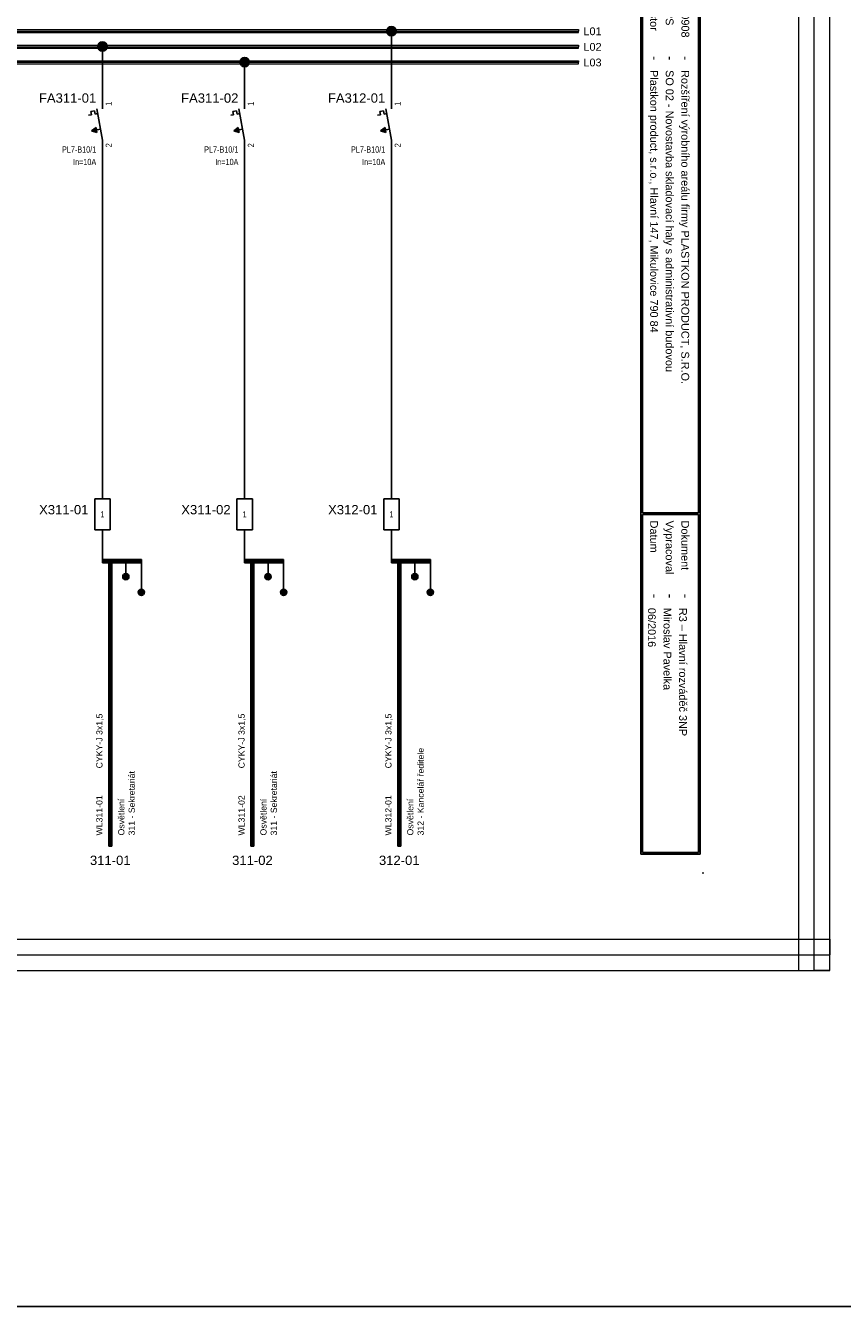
# Model space of a CAD drawing. Extents: x -3642 to 3381, y 3251 to 3904.
# Tile 6 of 41: x -2691 to -2428, y 3251 to 3662. Entities that reach past the tile are written whole.
import ezdxf
from ezdxf.enums import TextEntityAlignment as Align

# ---------------------------------------------------------------- set-up
doc = ezdxf.new("R2010")
doc.units = 0
doc.header["$MEASUREMENT"] = 0
for name, color, linetype in [('1-KRESBA', 7, 'Continuous'), ('__Bílá', 7, 'Continuous'), ('__Oranžová', 30, 'Continuous'), ('__Rudá 010', 10, 'Continuous'), ('__Vínová 220', 220, 'Continuous'), ('__Černá 250', 7, 'Continuous')]:
    doc.layers.add(name, color=color, linetype=linetype)
doc.styles.add('Arial', font='arial.ttf')
doc.styles.add('GENERATED_STYLE_1', font='arial.ttf')

# ---------------------------------------------------------------- blocks, each defined once
blk = doc.blocks.new('BLK_Razítko_malé_pro_rozváděče')
at = {"layer": '__Bílá'}
for p, q in [((15, -1), (15, -20)), ((15, -1), (294, -1)), ((15.5, -1.5), (15.5, -19.5)), ((15.5, -1.5), (184.5, -1.5)), ((184.5, -1.5), (184.5, -19.5)), ((185, -1.5), (185, -19.5)), ((185, -1.5), (293.5, -1.5)), ((293.5, -19.5), (293.5, -1.5)), ((294, -20), (294, -1)), ((15, -20), (294, -20)), ((15.5, -19.5), (184.5, -19.5)), ((185, -19.5), (293.5, -19.5)), ((15, -405), (15, -419)), ((15, -405), (294, -405)), ((15.5, -405.5), (15.5, -418.5)), ((15.5, -405.5), (194.5, -405.5)), ((194.5, -405.5), (194.5, -418.5)), ((195, -405.5), (195, -418.5)), ((195, -405.5), (293.5, -405.5)), ((293.5, -405.5), (293.5, -418.5)), ((294, -405), (294, -419)), ((15, -419), (294, -419)), ((15.5, -418.5), (194.5, -418.5)), ((195, -418.5), (293.5, -418.5))]:
    blk.add_line(p, q, dxfattribs=at)
for p in [(0, 0), (300, 0), (0, -420), (300, -420)]:
    blk.add_point(p, dxfattribs=at)
at = {"layer": '__Bílá', "style": 'Arial'}
for s, height, p in [('-', 3, (38, -7)), ('Dokument', 2.5, (187, -7)), ('-', 3, (210.5, -7)), ('SO/PS', 2.5, (17.5, -12)), ('-', 3, (38, -12)), ('Vypracoval', 2.5, (187, -12)), ('-', 3, (210.5, -12)), ('Investor', 2.5, (17.5, -17)), ('-', 3, (38, -17)), ('Datum', 2.5, (187, -17)), ('-', 3, (210.5, -17)), ('PVLK PROJECT s.r.o. , Langrova 195/33,  787 01 Šumperk', 2.5, (17.5, -411)), ('Copyright © 2012 PVLK', 2.5, (197, -411)), ('Telefon: 773 836 685, mobil: 777 848 204, e-mail: %%Upavelka@pvlk.cz', 2.5, (17.5, -416)), ('Číslo dokumentu .....', 2.5, (197, -416))]:
    blk.add_text(s, height=height, dxfattribs=at).set_placement(p)
at = {"layer": '__Vínová 220', "char_height": 2.5, "attachment_point": 7, "style": 'Arial'}
for s, insert in [('715 0908', (17.5, -7)), ('Rozšíření výrobního areálu firmy PLASTKON PRODUCT, S.R.O.', (42.5, -7.75)), ('R3 – Hlavní rozváděč 3NP', (215, -7.75)), ('SO 02 - Novostavba skladovací haly s administrativní budovou', (42.5, -12.75)), ('Miroslav Pavelka', (215, -12.75)), ('Plastkon product, s.r.o., Hlavní 147, Mikulovice 790 84', (42.5, -17.75)), ('06/2016', (215, -17.75))]:
    blk.add_mtext(s, dxfattribs=dict(at, insert=insert))
at = {"layer": '__Vínová 220', "style": 'Arial'}
blk.add_attdef('ČÍSLO', text='', height=4, dxfattribs=at).set_placement((290, -416), align=Align.RIGHT)
blk = doc.blocks.new('L0001A02')
at = {"linetype": 'Continuous'}
h = blk.add_hatch(color=256, dxfattribs=at)
edge = h.paths.add_edge_path()
edge.add_arc((0, 0), 1.5, 0, 360)
blk.add_circle((0, 0), 1.5)
blk = doc.blocks.new('FEVA1462')
blk.add_hatch(color=256).paths.add_polyline_path([(-3.5, -2), (-2.06, -0.92), (-1.772, -2.504)])
for p, q in [((0, 5), (0, 10)), ((-3.752, 4.136), (-2.564, 4.352)), ((-3.752, 4.136), (-3.568, 3.124)), ((-2.564, 4.352), (-2.38, 3.34)), ((-1.818, 5), (0, -5)), ((-4.448, 2.964), (-3.568, 3.124)), ((-2.38, 3.34), (-1.544, 3.492)), ((-3.5, -2), (-2.06, -0.92)), ((-3.5, -2), (-0.64, -1.48)), ((-3.5, -2), (-1.772, -2.504)), ((-2.06, -0.92), (-1.772, -2.504)), ((0, -5), (0, -10))]:
    blk.add_line(p, q)
at = {"style": 'Arial'}
blk.add_attdef('POPIS', text='', height=3, dxfattribs=at).set_placement((-2, 7), align=Align.RIGHT)
at = {"style": 'Arial', "width": 0.8}
blk.add_attdef('NO1', (3, 6), '', height=2, rotation=90, dxfattribs=at)
for tag, p in [('TYP', (-2, -9)), ('PROUD', (-2, -13)), ('DOPLŇ1', (-2, -17)), ('DOPLŇ2', (-2, -21))]:
    blk.add_attdef(tag, text='', height=2, dxfattribs=at).set_placement(p, align=Align.RIGHT)
blk.add_attdef('CO1', text='', height=2, rotation=90, dxfattribs=at).set_placement((3, -6), align=Align.RIGHT)
blk = doc.blocks.new('v0109A01')
at = {"color": 0}
for p, q in [((0, 0), (0, 10)), ((5, 10), (0, 10)), ((5, 0), (5, 10)), ((5, 0), (0, 0))]:
    blk.add_line(p, q, dxfattribs=at)
at = {"color": 0, "style": 'Arial'}
blk.add_attdef('POPIS', text='', height=3, dxfattribs=at).set_placement((-2, 5), align=Align.RIGHT)
at = {"color": 0, "style": 'Arial', "width": 0.8}
blk.add_attdef('S1', text='', height=2, dxfattribs=at).set_placement((2.5, 5), align=Align.MIDDLE)
blk = doc.blocks.new('V0085A01')
h = blk.add_hatch(color=256)
edge = h.paths.add_edge_path()
edge.add_arc((0, 0), 1, 0, 360)
blk.add_circle((0, 0), 1)

msp = doc.modelspace()

# ---------------------------------------------------------------- linework, layer by layer
at = {"layer": '1-KRESBA'}
for p, q in [((-2573.08, 3640.03), (-2573.08, 3660.42)), ((-2665.84, 3640.03), (-2665.84, 3655.37)), ((-2620.21, 3640.03), (-2620.21, 3650.23)), ((-2665.84, 3620.03), (-2665.84, 3510)), ((-2620.21, 3620.03), (-2620.21, 3510)), ((-2573.08, 3620.03), (-2573.08, 3510)), ((-2665.84, 3500), (-2665.84, 3490)), ((-2620.21, 3500), (-2620.21, 3490)), ((-2573.08, 3500), (-2573.08, 3490)), ((-2665.84, 3490.5), (-2665.84, 3490)), ((-2665.84, 3490.5), (-2653.34, 3490.5)), ((-2665.84, 3489.5), (-2665.84, 3490)), ((-2665.84, 3490), (-2653.34, 3490)), ((-2665.84, 3489.5), (-2653.34, 3489.5)), ((-2663.84, 3398.53), (-2663.84, 3490.5)), ((-2663.84, 3490.5), (-2663.34, 3490.5)), ((-2663.34, 3398.53), (-2663.34, 3490.5)), ((-2662.84, 3490.5), (-2663.34, 3490.5)), ((-2662.84, 3398.53), (-2662.84, 3490.5)), ((-2658.34, 3490), (-2658.34, 3485)), ((-2653.34, 3490.5), (-2653.34, 3490)), ((-2653.34, 3489.5), (-2653.34, 3490)), ((-2653.34, 3490), (-2653.34, 3480)), ((-2620.21, 3490.5), (-2620.21, 3490)), ((-2620.21, 3490.5), (-2607.71, 3490.5)), ((-2620.21, 3489.5), (-2620.21, 3490)), ((-2620.21, 3490), (-2607.71, 3490)), ((-2620.21, 3489.5), (-2607.71, 3489.5)), ((-2618.21, 3398.53), (-2618.21, 3490.5)), ((-2618.21, 3490.5), (-2617.71, 3490.5)), ((-2617.71, 3398.53), (-2617.71, 3490.5)), ((-2617.21, 3490.5), (-2617.71, 3490.5)), ((-2617.21, 3398.53), (-2617.21, 3490.5)), ((-2612.71, 3490), (-2612.71, 3485)), ((-2607.71, 3490.5), (-2607.71, 3490)), ((-2607.71, 3489.5), (-2607.71, 3490)), ((-2607.71, 3490), (-2607.71, 3480)), ((-2573.08, 3490.5), (-2573.08, 3490)), ((-2573.08, 3490.5), (-2560.58, 3490.5)), ((-2573.08, 3489.5), (-2573.08, 3490)), ((-2573.08, 3490), (-2560.58, 3490)), ((-2573.08, 3489.5), (-2560.58, 3489.5)), ((-2571.08, 3398.53), (-2571.08, 3490.5)), ((-2571.08, 3490.5), (-2570.58, 3490.5)), ((-2570.58, 3398.53), (-2570.58, 3490.5)), ((-2570.08, 3490.5), (-2570.58, 3490.5)), ((-2570.08, 3398.53), (-2570.08, 3490.5)), ((-2565.58, 3490), (-2565.58, 3485)), ((-2560.58, 3490.5), (-2560.58, 3490)), ((-2560.58, 3489.5), (-2560.58, 3490)), ((-2560.58, 3490), (-2560.58, 3480)), ((-2663.84, 3398.53), (-2663.34, 3398.53)), ((-2662.84, 3398.53), (-2663.34, 3398.53)), ((-2618.21, 3398.53), (-2617.71, 3398.53)), ((-2617.21, 3398.53), (-2617.71, 3398.53)), ((-2571.08, 3398.53), (-2570.58, 3398.53)), ((-2570.08, 3398.53), (-2570.58, 3398.53))]:
    msp.add_line(p, q, dxfattribs=at)
at = {"layer": '1-KRESBA', "color": 250, "linetype": 'Continuous'}
msp.add_line((-2493.02, 3585), (-2493.02, 3615), dxfattribs=at)
at = {"layer": '1-KRESBA', "color": 3}
msp.add_lwpolyline([(-3642.15, 3903.52), (3380.95, 3903.52), (3380.95, 3250.95), (-3642.15, 3250.95)], close=True, dxfattribs=at)
at = {"layer": '__Oranžová', "lineweight": 0}
for p, q in [((-2863.05, 3660.5), (-2513.05, 3660.5)), ((-2513.05, 3660.5), (-2513.05, 3660)), ((-2863.05, 3660), (-2513.05, 3660)), ((-2863.05, 3659.5), (-2513.05, 3659.5)), ((-2513.05, 3659.5), (-2513.05, 3660)), ((-2863.05, 3655.5), (-2513.05, 3655.5)), ((-2863.05, 3655), (-2513.05, 3655)), ((-2863.05, 3654.5), (-2513.05, 3654.5)), ((-2513.05, 3655.5), (-2513.05, 3655)), ((-2513.05, 3654.5), (-2513.05, 3655)), ((-2863.05, 3650.5), (-2513.05, 3650.5)), ((-2863.05, 3650), (-2513.05, 3650)), ((-2863.05, 3649.5), (-2513.05, 3649.5)), ((-2513.05, 3650.5), (-2513.05, 3650)), ((-2513.05, 3649.5), (-2513.05, 3650))]:
    msp.add_line(p, q, dxfattribs=at)
at = {"layer": '__Vínová 220', "lineweight": 0}
for p, q in [((-2442.36, 3358.74), (-2442.36, 3724.82)), ((-2437.36, 3358.74), (-2437.36, 3724.82)), ((-2432.36, 3358.74), (-2432.36, 3724.82)), ((-2928.76, 3368.74), (-2432.36, 3368.74)), ((-2432.36, 3368.74), (-2432.36, 3363.74)), ((-2928.76, 3363.74), (-2432.36, 3363.74)), ((-2432.36, 3358.74), (-2432.36, 3363.74)), ((-2928.76, 3358.74), (-2432.36, 3358.74)), ((-2442.36, 3358.74), (-2437.36, 3358.74)), ((-2432.36, 3358.74), (-2437.36, 3358.74))]:
    msp.add_line(p, q, dxfattribs=at)

# ---------------------------------------------------------------- block references
at = {"color": 250, "linetype": 'Continuous'}
for p in [(-2658.34, 3485), (-2612.71, 3485), (-2565.58, 3485), (-2653.34, 3480), (-2607.71, 3480), (-2560.58, 3480)]:
    msp.add_blockref('V0085A01', p, dxfattribs=at)
at = {"layer": '1-KRESBA', "rotation": 270}
msp.add_blockref('BLK_Razítko_malé_pro_rozváděče', (-2473.05, 3690), dxfattribs=at).add_auto_attribs({'ČÍSLO': '24.2'})
at = {"layer": '1-KRESBA'}
for p in [(-2573.08, 3659.96), (-2665.84, 3655.05), (-2620.21, 3650.08)]:
    msp.add_blockref('L0001A02', p, dxfattribs=at)
at = {"layer": '__Černá 250'}
for name, p, values in [('FEVA1462', (-2665.84, 3630.03), {'POPIS': 'FA311-01', 'TYP': 'PL7-B10/1', 'PROUD': 'In=10A', 'CO1': '2', 'NO1': '1'}), ('FEVA1462', (-2620.21, 3630.03), {'POPIS': 'FA311-02', 'TYP': 'PL7-B10/1', 'PROUD': 'In=10A', 'CO1': '2', 'NO1': '1'}), ('FEVA1462', (-2573.08, 3630.03), {'POPIS': 'FA312-01', 'TYP': 'PL7-B10/1', 'PROUD': 'In=10A', 'CO1': '2', 'NO1': '1'}), ('v0109A01', (-2668.34, 3500), {'POPIS': 'X311-01', 'S1': '1'}), ('v0109A01', (-2622.71, 3500), {'POPIS': 'X311-02', 'S1': '1'}), ('v0109A01', (-2575.58, 3500), {'POPIS': 'X312-01', 'S1': '1'})]:
    msp.add_blockref(name, p, dxfattribs=at).add_auto_attribs(values)

# ---------------------------------------------------------------- texts
at = {"layer": '__Oranžová', "lineweight": 0, "style": 'Arial'}
for s, p in [('L01', (-2511.47, 3658.69)), ('L02', (-2511.47, 3653.69)), ('L03', (-2511.47, 3648.69))]:
    msp.add_text(s, height=2.5, dxfattribs=at).set_placement(p)
at = {"layer": '__Rudá 010', "style": 'Arial'}
for s, p in [('CYKY-J 3x1,5', (-2665.84, 3423.53)), ('CYKY-J 3x1,5', (-2620.21, 3423.53)), ('CYKY-J 3x1,5', (-2573.08, 3423.53)), ('WL311-01', (-2665.84, 3402)), ('WL311-02', (-2620.21, 3402)), ('WL312-01', (-2573.08, 3402))]:
    msp.add_text(s, height=2, rotation=90, dxfattribs=at).set_placement(p)
at = {"layer": '__Rudá 010', "style": 'GENERATED_STYLE_1'}
for s, p in [('311-01', (-2663.34, 3392.53)), ('311-02', (-2617.71, 3392.53)), ('312-01', (-2570.58, 3392.53))]:
    msp.add_text(s, height=3, dxfattribs=at).set_placement(p, align=Align.CENTER)
at = {"layer": '__Rudá 010', "char_height": 2, "width": 62.8406, "attachment_point": 1, "rotation": 90, "style": 'Arial'}
for s, insert in [('Osvětlení\\P312 - Kancelář ředitele', (-2568.05, 3402)), ('Osvětlení\\P311 - Sekretariát', (-2660.8, 3402)), ('Osvětlení\\P311 - Sekretariát', (-2615.18, 3402))]:
    msp.add_mtext(s, dxfattribs=dict(at, insert=insert))

doc.saveas('drawing.dxf')
